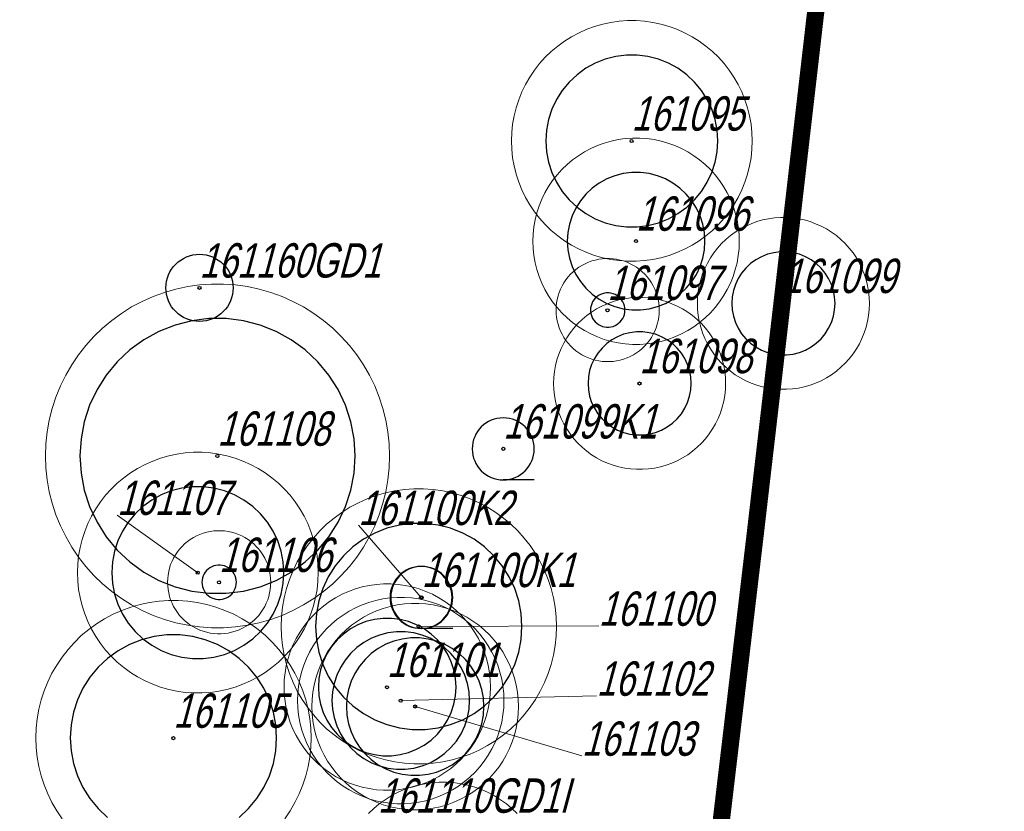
# Model space of a CAD drawing. Header units: metres. Extents: x 7419449 to 7420144, y 5549519 to 5549653.
# Tile 60 of 67: x 7419563 to 7419591, y 5549576 to 5549599. Entities that reach past the tile are written whole.
import ezdxf
from ezdxf.enums import TextEntityAlignment as Align
from ezdxf.lldxf.tags import DXFTag

# ---------------------------------------------------------------- set-up
doc = ezdxf.new("R2010")
doc.units = ezdxf.units.M
doc.layers.add('_4_GRANICA_OPRACOWANIA', color=146, linetype='2', lineweight=53, transparency=0.2)
doc.layers.add('_4_korony', color=7, linetype='Continuous', lineweight=25, true_color=0x7aa300)
for name, color, linetype, lineweight in [('_4_krzewy istniejące', 86, 'Continuous', 30), ('_4_NUMERY_PIKIET', 7, 'Continuous', 15), ('_4_SOD', 30, 'Continuous', 20)]:
    doc.layers.add(name, color=color, linetype=linetype, lineweight=lineweight)
doc.layers.add('_4_PUNKT_INWENTARYZACYJNY', color=7, linetype='Continuous')
doc.styles.add('STANDARD-Working1250', font='arial.ttf', dxfattribs={"height": 2.5})
tags = doc.linetypes.add('2', pattern=[0.9, 0.6, -0.3]).pattern_tags.tags
tags[6:7] = [DXFTag(74, 4), DXFTag(75, 0), DXFTag(340, '0'), DXFTag(46, 1.0), DXFTag(50, 0.0), DXFTag(44, 0.0), DXFTag(45, 0.0)]
tags[4:5] = [DXFTag(74, 4), DXFTag(75, 0), DXFTag(340, '0'), DXFTag(46, 1.0), DXFTag(50, 0.0), DXFTag(44, 0.0), DXFTag(45, 0.0)]

# ---------------------------------------------------------------- blocks, each defined once
blk = doc.blocks.new('A$C38776EB9')
at = {"linetype": 'Continuous', "transparency": 33554623}
blk.add_line((-0.525, -0.525), (0, -0.525), dxfattribs=at)
blk.add_circle((0, 0), 0.525, dxfattribs=at)

msp = doc.modelspace()

# ---------------------------------------------------------------- linework, layer by layer
at = {"layer": '_4_GRANICA_OPRACOWANIA', "lineweight": 30, "ltscale": 3, "const_width": 0.5}
msp.add_lwpolyline([(7419450.062, 5549530.83), (7419458.91, 5549530.45), (7419461.94, 5549530.29), (7419468.08, 5549529.97), (7419483.43, 5549529.18), (7419523.94, 5549526.59), (7419538.19, 5549526.4), (7419548.95, 5549525.8), (7419576.9, 5549524.47), (7419583.97, 5549584.15), (7419584.48, 5549588.54), (7419590.93, 5549644.33), (7419562.5, 5549640.55), (7419487.71, 5549630.61), (7419482.9, 5549629.97), (7419478.25, 5549627.12), (7419462.12, 5549617.26), (7419459.99, 5549593.07), (7419450.09, 5549531.19)], close=True, dxfattribs=at)
at = {"layer": '_4_korony', "linetype": 'Continuous', "flags": 128}
for points in [[(7419582.888, 5549595.623), (7419582.868, 5549595.936), (7419582.809, 5549596.245), (7419582.712, 5549596.543), (7419582.579, 5549596.827), (7419582.411, 5549597.092), (7419582.21, 5549597.334), (7419581.982, 5549597.549), (7419581.728, 5549597.734), (7419581.452, 5549597.885), (7419581.161, 5549598.001), (7419580.856, 5549598.079), (7419580.545, 5549598.118), (7419580.231, 5549598.118), (7419579.92, 5549598.079), (7419579.615, 5549598.001), (7419579.324, 5549597.885), (7419579.048, 5549597.734), (7419578.794, 5549597.549), (7419578.566, 5549597.334), (7419578.365, 5549597.092), (7419578.197, 5549596.827), (7419578.064, 5549596.543), (7419577.967, 5549596.245), (7419577.908, 5549595.936), (7419577.888, 5549595.623), (7419577.908, 5549595.31), (7419577.967, 5549595.001), (7419578.064, 5549594.703), (7419578.197, 5549594.419), (7419578.365, 5549594.154), (7419578.566, 5549593.912), (7419578.794, 5549593.697), (7419579.048, 5549593.512), (7419579.324, 5549593.361), (7419579.615, 5549593.245), (7419579.92, 5549593.167), (7419580.231, 5549593.128), (7419580.545, 5549593.128), (7419580.856, 5549593.167), (7419581.161, 5549593.245), (7419581.452, 5549593.361), (7419581.728, 5549593.512), (7419581.982, 5549593.697), (7419582.21, 5549593.912), (7419582.411, 5549594.154), (7419582.579, 5549594.419), (7419582.712, 5549594.703), (7419582.809, 5549595.001), (7419582.868, 5549595.31)], [(7419582.512, 5549592.707), (7419582.496, 5549592.958), (7419582.449, 5549593.204), (7419582.372, 5549593.443), (7419582.265, 5549593.671), (7419582.13, 5549593.883), (7419581.97, 5549594.076), (7419581.787, 5549594.248), (7419581.584, 5549594.396), (7419581.364, 5549594.517), (7419581.13, 5549594.609), (7419580.887, 5549594.672), (7419580.638, 5549594.703), (7419580.386, 5549594.703), (7419580.137, 5549594.672), (7419579.894, 5549594.609), (7419579.66, 5549594.517), (7419579.44, 5549594.396), (7419579.237, 5549594.248), (7419579.054, 5549594.076), (7419578.894, 5549593.883), (7419578.759, 5549593.671), (7419578.652, 5549593.443), (7419578.575, 5549593.204), (7419578.528, 5549592.958), (7419578.512, 5549592.707), (7419578.528, 5549592.456), (7419578.575, 5549592.21), (7419578.652, 5549591.971), (7419578.759, 5549591.743), (7419578.894, 5549591.531), (7419579.054, 5549591.338), (7419579.237, 5549591.166), (7419579.44, 5549591.018), (7419579.66, 5549590.897), (7419579.894, 5549590.805), (7419580.137, 5549590.742), (7419580.386, 5549590.711), (7419580.638, 5549590.711), (7419580.887, 5549590.742), (7419581.13, 5549590.805), (7419581.364, 5549590.897), (7419581.584, 5549591.018), (7419581.787, 5549591.166), (7419581.97, 5549591.338), (7419582.13, 5549591.531), (7419582.265, 5549591.743), (7419582.372, 5549591.971), (7419582.449, 5549592.21), (7419582.496, 5549592.456)], [(7419586.294, 5549590.899), (7419586.282, 5549591.087), (7419586.247, 5549591.272), (7419586.189, 5549591.451), (7419586.108, 5549591.622), (7419586.008, 5549591.781), (7419585.887, 5549591.926), (7419585.75, 5549592.055), (7419585.598, 5549592.165), (7419585.433, 5549592.256), (7419585.258, 5549592.326), (7419585.075, 5549592.372), (7419584.888, 5549592.396), (7419584.7, 5549592.396), (7419584.513, 5549592.372), (7419584.33, 5549592.326), (7419584.155, 5549592.256), (7419583.99, 5549592.165), (7419583.838, 5549592.055), (7419583.701, 5549591.926), (7419583.58, 5549591.781), (7419583.48, 5549591.622), (7419583.399, 5549591.451), (7419583.341, 5549591.272), (7419583.306, 5549591.087), (7419583.294, 5549590.899), (7419583.306, 5549590.711), (7419583.341, 5549590.526), (7419583.399, 5549590.347), (7419583.48, 5549590.176), (7419583.58, 5549590.017), (7419583.701, 5549589.872), (7419583.838, 5549589.743), (7419583.99, 5549589.633), (7419584.155, 5549589.542), (7419584.33, 5549589.472), (7419584.513, 5549589.426), (7419584.7, 5549589.402), (7419584.888, 5549589.402), (7419585.075, 5549589.426), (7419585.258, 5549589.472), (7419585.433, 5549589.542), (7419585.598, 5549589.633), (7419585.75, 5549589.743), (7419585.887, 5549589.872), (7419586.008, 5549590.017), (7419586.108, 5549590.176), (7419586.189, 5549590.347), (7419586.247, 5549590.526), (7419586.282, 5549590.711)], [(7419580.186, 5549590.705), (7419580.182, 5549590.768), (7419580.17, 5549590.829), (7419580.151, 5549590.889), (7419580.124, 5549590.946), (7419580.091, 5549590.999), (7419580.05, 5549591.047), (7419580.005, 5549591.09), (7419579.954, 5549591.127), (7419579.899, 5549591.157), (7419579.841, 5549591.181), (7419579.78, 5549591.196), (7419579.717, 5549591.204), (7419579.655, 5549591.204), (7419579.592, 5549591.196), (7419579.531, 5549591.181), (7419579.473, 5549591.157), (7419579.418, 5549591.127), (7419579.367, 5549591.09), (7419579.322, 5549591.047), (7419579.281, 5549590.999), (7419579.248, 5549590.946), (7419579.221, 5549590.889), (7419579.202, 5549590.829), (7419579.19, 5549590.768), (7419579.186, 5549590.705), (7419579.19, 5549590.642), (7419579.202, 5549590.581), (7419579.221, 5549590.521), (7419579.248, 5549590.464), (7419579.281, 5549590.411), (7419579.322, 5549590.363), (7419579.367, 5549590.32), (7419579.418, 5549590.283), (7419579.473, 5549590.253), (7419579.531, 5549590.229), (7419579.592, 5549590.214), (7419579.655, 5549590.206), (7419579.717, 5549590.206), (7419579.78, 5549590.214), (7419579.841, 5549590.229), (7419579.899, 5549590.253), (7419579.954, 5549590.283), (7419580.005, 5549590.32), (7419580.05, 5549590.363), (7419580.091, 5549590.411), (7419580.124, 5549590.464), (7419580.151, 5549590.521), (7419580.17, 5549590.581), (7419580.182, 5549590.642)], [(7419572.346, 5549586.465), (7419572.314, 5549586.966), (7419572.22, 5549587.46), (7419572.065, 5549587.937), (7419571.851, 5549588.392), (7419571.582, 5549588.816), (7419571.262, 5549589.203), (7419570.896, 5549589.547), (7419570.489, 5549589.842), (7419570.049, 5549590.084), (7419569.582, 5549590.269), (7419569.096, 5549590.394), (7419568.597, 5549590.457), (7419568.095, 5549590.457), (7419567.596, 5549590.394), (7419567.11, 5549590.269), (7419566.643, 5549590.084), (7419566.203, 5549589.842), (7419565.796, 5549589.547), (7419565.43, 5549589.203), (7419565.11, 5549588.816), (7419564.841, 5549588.392), (7419564.627, 5549587.937), (7419564.472, 5549587.46), (7419564.378, 5549586.966), (7419564.346, 5549586.465), (7419564.378, 5549585.964), (7419564.472, 5549585.47), (7419564.627, 5549584.993), (7419564.841, 5549584.538), (7419565.11, 5549584.114), (7419565.43, 5549583.727), (7419565.796, 5549583.383), (7419566.203, 5549583.088), (7419566.643, 5549582.846), (7419567.11, 5549582.661), (7419567.596, 5549582.536), (7419568.095, 5549582.473), (7419568.597, 5549582.473), (7419569.096, 5549582.536), (7419569.582, 5549582.661), (7419570.049, 5549582.846), (7419570.489, 5549583.088), (7419570.896, 5549583.383), (7419571.262, 5549583.727), (7419571.582, 5549584.114), (7419571.851, 5549584.538), (7419572.065, 5549584.993), (7419572.22, 5549585.47), (7419572.314, 5549585.964)], [(7419582.114, 5549588.573), (7419582.102, 5549588.761), (7419582.067, 5549588.946), (7419582.009, 5549589.125), (7419581.928, 5549589.296), (7419581.828, 5549589.455), (7419581.707, 5549589.6), (7419581.57, 5549589.729), (7419581.418, 5549589.839), (7419581.253, 5549589.93), (7419581.078, 5549590), (7419580.895, 5549590.046), (7419580.708, 5549590.07), (7419580.52, 5549590.07), (7419580.333, 5549590.046), (7419580.15, 5549590), (7419579.975, 5549589.93), (7419579.81, 5549589.839), (7419579.658, 5549589.729), (7419579.521, 5549589.6), (7419579.4, 5549589.455), (7419579.3, 5549589.296), (7419579.219, 5549589.125), (7419579.161, 5549588.946), (7419579.126, 5549588.761), (7419579.114, 5549588.573), (7419579.126, 5549588.385), (7419579.161, 5549588.2), (7419579.219, 5549588.021), (7419579.3, 5549587.85), (7419579.4, 5549587.691), (7419579.521, 5549587.546), (7419579.658, 5549587.417), (7419579.81, 5549587.307), (7419579.975, 5549587.216), (7419580.15, 5549587.146), (7419580.333, 5549587.1), (7419580.52, 5549587.076), (7419580.708, 5549587.076), (7419580.895, 5549587.1), (7419581.078, 5549587.146), (7419581.253, 5549587.216), (7419581.418, 5549587.307), (7419581.57, 5549587.417), (7419581.707, 5549587.546), (7419581.828, 5549587.691), (7419581.928, 5549587.85), (7419582.009, 5549588.021), (7419582.067, 5549588.2), (7419582.102, 5549588.385)], [(7419570.272, 5549583.072), (7419570.252, 5549583.385), (7419570.193, 5549583.694), (7419570.096, 5549583.992), (7419569.963, 5549584.276), (7419569.795, 5549584.541), (7419569.594, 5549584.783), (7419569.366, 5549584.998), (7419569.112, 5549585.183), (7419568.836, 5549585.334), (7419568.545, 5549585.45), (7419568.24, 5549585.528), (7419567.929, 5549585.567), (7419567.615, 5549585.567), (7419567.304, 5549585.528), (7419566.999, 5549585.45), (7419566.708, 5549585.334), (7419566.432, 5549585.183), (7419566.178, 5549584.998), (7419565.95, 5549584.783), (7419565.749, 5549584.541), (7419565.581, 5549584.276), (7419565.448, 5549583.992), (7419565.351, 5549583.694), (7419565.292, 5549583.385), (7419565.272, 5549583.072), (7419565.292, 5549582.759), (7419565.351, 5549582.45), (7419565.448, 5549582.152), (7419565.581, 5549581.868), (7419565.749, 5549581.603), (7419565.95, 5549581.361), (7419566.178, 5549581.146), (7419566.432, 5549580.961), (7419566.708, 5549580.81), (7419566.999, 5549580.694), (7419567.304, 5549580.616), (7419567.615, 5549580.577), (7419567.929, 5549580.577), (7419568.24, 5549580.616), (7419568.545, 5549580.694), (7419568.836, 5549580.81), (7419569.112, 5549580.961), (7419569.366, 5549581.146), (7419569.594, 5549581.361), (7419569.795, 5549581.603), (7419569.963, 5549581.868), (7419570.096, 5549582.152), (7419570.193, 5549582.45), (7419570.252, 5549582.759)], [(7419577.194, 5549581.507), (7419577.17, 5549581.883), (7419577.1, 5549582.253), (7419576.983, 5549582.611), (7419576.823, 5549582.952), (7419576.621, 5549583.27), (7419576.381, 5549583.561), (7419576.106, 5549583.819), (7419575.801, 5549584.04), (7419575.471, 5549584.221), (7419575.121, 5549584.36), (7419574.756, 5549584.454), (7419574.382, 5549584.501), (7419574.006, 5549584.501), (7419573.632, 5549584.454), (7419573.267, 5549584.36), (7419572.917, 5549584.221), (7419572.587, 5549584.04), (7419572.282, 5549583.819), (7419572.007, 5549583.561), (7419571.767, 5549583.27), (7419571.565, 5549582.952), (7419571.405, 5549582.611), (7419571.288, 5549582.253), (7419571.218, 5549581.883), (7419571.194, 5549581.507), (7419571.218, 5549581.131), (7419571.288, 5549580.761), (7419571.405, 5549580.403), (7419571.565, 5549580.062), (7419571.767, 5549579.744), (7419572.007, 5549579.453), (7419572.282, 5549579.195), (7419572.587, 5549578.974), (7419572.917, 5549578.793), (7419573.267, 5549578.654), (7419573.632, 5549578.56), (7419574.006, 5549578.513), (7419574.382, 5549578.513), (7419574.756, 5549578.56), (7419575.121, 5549578.654), (7419575.471, 5549578.793), (7419575.801, 5549578.974), (7419576.106, 5549579.195), (7419576.381, 5549579.453), (7419576.621, 5549579.744), (7419576.823, 5549580.062), (7419576.983, 5549580.403), (7419577.1, 5549580.761), (7419577.17, 5549581.131)], [(7419568.892, 5549582.792), (7419568.888, 5549582.855), (7419568.876, 5549582.916), (7419568.857, 5549582.976), (7419568.83, 5549583.033), (7419568.797, 5549583.086), (7419568.756, 5549583.134), (7419568.711, 5549583.177), (7419568.66, 5549583.214), (7419568.605, 5549583.244), (7419568.547, 5549583.268), (7419568.486, 5549583.283), (7419568.423, 5549583.291), (7419568.361, 5549583.291), (7419568.298, 5549583.283), (7419568.237, 5549583.268), (7419568.179, 5549583.244), (7419568.124, 5549583.214), (7419568.073, 5549583.177), (7419568.028, 5549583.134), (7419567.987, 5549583.086), (7419567.954, 5549583.033), (7419567.927, 5549582.976), (7419567.908, 5549582.916), (7419567.896, 5549582.855), (7419567.892, 5549582.792), (7419567.896, 5549582.729), (7419567.908, 5549582.668), (7419567.927, 5549582.608), (7419567.954, 5549582.551), (7419567.987, 5549582.498), (7419568.028, 5549582.45), (7419568.073, 5549582.407), (7419568.124, 5549582.37), (7419568.179, 5549582.34), (7419568.237, 5549582.316), (7419568.298, 5549582.301), (7419568.361, 5549582.293), (7419568.423, 5549582.293), (7419568.486, 5549582.301), (7419568.547, 5549582.316), (7419568.605, 5549582.34), (7419568.66, 5549582.37), (7419568.711, 5549582.407), (7419568.756, 5549582.45), (7419568.797, 5549582.498), (7419568.83, 5549582.551), (7419568.857, 5549582.608), (7419568.876, 5549582.668), (7419568.888, 5549582.729)], [(7419575.278, 5549579.745), (7419575.262, 5549579.996), (7419575.215, 5549580.242), (7419575.138, 5549580.481), (7419575.031, 5549580.709), (7419574.896, 5549580.921), (7419574.736, 5549581.114), (7419574.553, 5549581.286), (7419574.35, 5549581.434), (7419574.13, 5549581.555), (7419573.896, 5549581.647), (7419573.653, 5549581.71), (7419573.404, 5549581.741), (7419573.152, 5549581.741), (7419572.903, 5549581.71), (7419572.66, 5549581.647), (7419572.426, 5549581.555), (7419572.206, 5549581.434), (7419572.003, 5549581.286), (7419571.82, 5549581.114), (7419571.66, 5549580.921), (7419571.525, 5549580.709), (7419571.418, 5549580.481), (7419571.341, 5549580.242), (7419571.294, 5549579.996), (7419571.278, 5549579.745), (7419571.294, 5549579.494), (7419571.341, 5549579.248), (7419571.418, 5549579.009), (7419571.525, 5549578.781), (7419571.66, 5549578.569), (7419571.82, 5549578.376), (7419572.003, 5549578.204), (7419572.206, 5549578.056), (7419572.426, 5549577.935), (7419572.66, 5549577.843), (7419572.903, 5549577.78), (7419573.152, 5549577.749), (7419573.404, 5549577.749), (7419573.653, 5549577.78), (7419573.896, 5549577.843), (7419574.13, 5549577.935), (7419574.35, 5549578.056), (7419574.553, 5549578.204), (7419574.736, 5549578.376), (7419574.896, 5549578.569), (7419575.031, 5549578.781), (7419575.138, 5549579.009), (7419575.215, 5549579.248), (7419575.262, 5549579.494)], [(7419575.671, 5549579.352), (7419575.655, 5549579.603), (7419575.608, 5549579.849), (7419575.531, 5549580.088), (7419575.424, 5549580.316), (7419575.289, 5549580.528), (7419575.129, 5549580.721), (7419574.946, 5549580.893), (7419574.743, 5549581.041), (7419574.523, 5549581.162), (7419574.289, 5549581.254), (7419574.046, 5549581.317), (7419573.797, 5549581.348), (7419573.545, 5549581.348), (7419573.296, 5549581.317), (7419573.053, 5549581.254), (7419572.819, 5549581.162), (7419572.599, 5549581.041), (7419572.396, 5549580.893), (7419572.213, 5549580.721), (7419572.053, 5549580.528), (7419571.918, 5549580.316), (7419571.811, 5549580.088), (7419571.734, 5549579.849), (7419571.687, 5549579.603), (7419571.671, 5549579.352), (7419571.687, 5549579.101), (7419571.734, 5549578.855), (7419571.811, 5549578.616), (7419571.918, 5549578.388), (7419572.053, 5549578.176), (7419572.213, 5549577.983), (7419572.396, 5549577.811), (7419572.599, 5549577.663), (7419572.819, 5549577.542), (7419573.053, 5549577.45), (7419573.296, 5549577.387), (7419573.545, 5549577.356), (7419573.797, 5549577.356), (7419574.046, 5549577.387), (7419574.289, 5549577.45), (7419574.523, 5549577.542), (7419574.743, 5549577.663), (7419574.946, 5549577.811), (7419575.129, 5549577.983), (7419575.289, 5549578.176), (7419575.424, 5549578.388), (7419575.531, 5549578.616), (7419575.608, 5549578.855), (7419575.655, 5549579.101)], [(7419576.09, 5549579.177), (7419576.074, 5549579.428), (7419576.027, 5549579.674), (7419575.95, 5549579.913), (7419575.843, 5549580.141), (7419575.708, 5549580.353), (7419575.548, 5549580.546), (7419575.365, 5549580.718), (7419575.162, 5549580.866), (7419574.942, 5549580.987), (7419574.708, 5549581.079), (7419574.465, 5549581.142), (7419574.216, 5549581.173), (7419573.964, 5549581.173), (7419573.715, 5549581.142), (7419573.472, 5549581.079), (7419573.238, 5549580.987), (7419573.018, 5549580.866), (7419572.815, 5549580.718), (7419572.632, 5549580.546), (7419572.472, 5549580.353), (7419572.337, 5549580.141), (7419572.23, 5549579.913), (7419572.153, 5549579.674), (7419572.106, 5549579.428), (7419572.09, 5549579.177), (7419572.106, 5549578.926), (7419572.153, 5549578.68), (7419572.23, 5549578.441), (7419572.337, 5549578.213), (7419572.472, 5549578.001), (7419572.632, 5549577.808), (7419572.815, 5549577.636), (7419573.018, 5549577.488), (7419573.238, 5549577.367), (7419573.472, 5549577.275), (7419573.715, 5549577.212), (7419573.964, 5549577.181), (7419574.216, 5549577.181), (7419574.465, 5549577.212), (7419574.708, 5549577.275), (7419574.942, 5549577.367), (7419575.162, 5549577.488), (7419575.365, 5549577.636), (7419575.548, 5549577.808), (7419575.708, 5549578.001), (7419575.843, 5549578.213), (7419575.95, 5549578.441), (7419576.027, 5549578.68), (7419576.074, 5549578.926)]]:
    msp.add_lwpolyline(points, close=True, dxfattribs=at)
msp.add_lwpolyline([(7419568.974, 5549575.954), (7419569.249, 5549576.212), (7419569.489, 5549576.503), (7419569.691, 5549576.821), (7419569.851, 5549577.162), (7419569.968, 5549577.52), (7419570.038, 5549577.89), (7419570.062, 5549578.266), (7419570.038, 5549578.642), (7419569.968, 5549579.012), (7419569.851, 5549579.37), (7419569.691, 5549579.711), (7419569.489, 5549580.029), (7419569.249, 5549580.32), (7419568.974, 5549580.578), (7419568.669, 5549580.799), (7419568.339, 5549580.98), (7419567.989, 5549581.119), (7419567.624, 5549581.213), (7419567.25, 5549581.26), (7419566.874, 5549581.26), (7419566.5, 5549581.213), (7419566.135, 5549581.119), (7419565.785, 5549580.98), (7419565.455, 5549580.799), (7419565.15, 5549580.578), (7419564.875, 5549580.32), (7419564.635, 5549580.029), (7419564.433, 5549579.711), (7419564.273, 5549579.37), (7419564.156, 5549579.012), (7419564.086, 5549578.642), (7419564.062, 5549578.266), (7419564.086, 5549577.89), (7419564.156, 5549577.52), (7419564.273, 5549577.162), (7419564.433, 5549576.821), (7419564.635, 5549576.503), (7419564.875, 5549576.212), (7419565.15, 5549575.954)], dxfattribs=at)
at = {"layer": '_4_krzewy istniejące'}
msp.add_circle((7419567.82, 5549591.35), 0.977, dxfattribs=at)
at = {"layer": '_4_NUMERY_PIKIET'}
for points in [[(7419567.77, 5549583.07), (7419565.427, 5549584.745)], [(7419574.26, 5549582.35), (7419572.44, 5549584.45)], [(7419574.19, 5549581.51), (7419579.426, 5549581.521)], [(7419573.67, 5549579.35), (7419579.364, 5549579.488)], [(7419574.09, 5549579.18), (7419578.936, 5549577.743)]]:
    msp.add_lwpolyline(points, dxfattribs=at)
at = {"layer": '_4_PUNKT_INWENTARYZACYJNY'}
for centre in [(7419580.38, 5549595.62), (7419580.51, 5549592.71), (7419567.82, 5549591.35), (7419579.68, 5549590.7), (7419584.79, 5549590.9), (7419580.61, 5549588.57), (7419576.65, 5549586.67), (7419568.34, 5549586.46), (7419567.77, 5549583.07), (7419568.39, 5549582.79), (7419574.26, 5549582.35), (7419574.28, 5549582.35), (7419574.19, 5549581.51), (7419573.27, 5549579.74), (7419573.67, 5549579.35), (7419574.09, 5549579.18), (7419567.06, 5549578.26)]:
    msp.add_circle(centre, 0.045, dxfattribs=at)
at = {"layer": '_4_SOD', "flags": 128}
for points in [[(7419583.888, 5549595.623), (7419583.879, 5549595.867), (7419583.854, 5549596.11), (7419583.812, 5549596.351), (7419583.752, 5549596.588), (7419583.677, 5549596.82), (7419583.585, 5549597.047), (7419583.478, 5549597.266), (7419583.356, 5549597.478), (7419583.22, 5549597.68), (7419583.069, 5549597.873), (7419582.906, 5549598.054), (7419582.73, 5549598.224), (7419582.543, 5549598.381), (7419582.345, 5549598.525), (7419582.138, 5549598.654), (7419581.922, 5549598.769), (7419581.699, 5549598.868), (7419581.47, 5549598.952), (7419581.235, 5549599.019), (7419580.996, 5549599.07), (7419580.754, 5549599.104), (7419580.51, 5549599.121), (7419580.266, 5549599.121), (7419580.022, 5549599.104), (7419579.78, 5549599.07), (7419579.541, 5549599.019), (7419579.306, 5549598.952), (7419579.077, 5549598.868), (7419578.854, 5549598.769), (7419578.638, 5549598.654), (7419578.431, 5549598.525), (7419578.233, 5549598.381), (7419578.046, 5549598.224), (7419577.87, 5549598.054), (7419577.707, 5549597.873), (7419577.556, 5549597.68), (7419577.42, 5549597.478), (7419577.298, 5549597.266), (7419577.191, 5549597.047), (7419577.099, 5549596.82), (7419577.024, 5549596.588), (7419576.964, 5549596.351), (7419576.922, 5549596.11), (7419576.897, 5549595.867), (7419576.888, 5549595.623), (7419576.897, 5549595.379), (7419576.922, 5549595.136), (7419576.964, 5549594.895), (7419577.024, 5549594.658), (7419577.099, 5549594.426), (7419577.191, 5549594.199), (7419577.298, 5549593.98), (7419577.42, 5549593.768), (7419577.556, 5549593.566), (7419577.707, 5549593.373), (7419577.87, 5549593.192), (7419578.046, 5549593.022), (7419578.233, 5549592.865), (7419578.431, 5549592.721), (7419578.638, 5549592.592), (7419578.854, 5549592.477), (7419579.077, 5549592.378), (7419579.306, 5549592.294), (7419579.541, 5549592.227), (7419579.78, 5549592.176), (7419580.022, 5549592.142), (7419580.266, 5549592.125), (7419580.51, 5549592.125), (7419580.754, 5549592.142), (7419580.996, 5549592.176), (7419581.235, 5549592.227), (7419581.47, 5549592.294), (7419581.699, 5549592.378), (7419581.922, 5549592.477), (7419582.138, 5549592.592), (7419582.345, 5549592.721), (7419582.543, 5549592.865), (7419582.73, 5549593.022), (7419582.906, 5549593.192), (7419583.069, 5549593.373), (7419583.22, 5549593.566), (7419583.356, 5549593.768), (7419583.478, 5549593.98), (7419583.585, 5549594.199), (7419583.677, 5549594.426), (7419583.752, 5549594.658), (7419583.812, 5549594.895), (7419583.854, 5549595.136), (7419583.879, 5549595.379)], [(7419583.512, 5549592.707), (7419583.505, 5549592.916), (7419583.483, 5549593.125), (7419583.446, 5549593.331), (7419583.396, 5549593.534), (7419583.331, 5549593.733), (7419583.253, 5549593.927), (7419583.161, 5549594.115), (7419583.056, 5549594.297), (7419582.939, 5549594.47), (7419582.81, 5549594.635), (7419582.67, 5549594.791), (7419582.519, 5549594.936), (7419582.359, 5549595.071), (7419582.19, 5549595.194), (7419582.012, 5549595.305), (7419581.827, 5549595.403), (7419581.636, 5549595.489), (7419581.439, 5549595.56), (7419581.238, 5549595.618), (7419581.033, 5549595.661), (7419580.826, 5549595.691), (7419580.617, 5549595.705), (7419580.407, 5549595.705), (7419580.198, 5549595.691), (7419579.991, 5549595.661), (7419579.786, 5549595.618), (7419579.585, 5549595.56), (7419579.388, 5549595.489), (7419579.197, 5549595.403), (7419579.012, 5549595.305), (7419578.834, 5549595.194), (7419578.665, 5549595.071), (7419578.505, 5549594.936), (7419578.354, 5549594.791), (7419578.214, 5549594.635), (7419578.085, 5549594.47), (7419577.968, 5549594.297), (7419577.863, 5549594.115), (7419577.771, 5549593.927), (7419577.693, 5549593.733), (7419577.628, 5549593.534), (7419577.578, 5549593.331), (7419577.541, 5549593.125), (7419577.519, 5549592.916), (7419577.512, 5549592.707), (7419577.519, 5549592.498), (7419577.541, 5549592.289), (7419577.578, 5549592.083), (7419577.628, 5549591.88), (7419577.693, 5549591.681), (7419577.771, 5549591.487), (7419577.863, 5549591.299), (7419577.968, 5549591.117), (7419578.085, 5549590.944), (7419578.214, 5549590.779), (7419578.354, 5549590.623), (7419578.505, 5549590.478), (7419578.665, 5549590.343), (7419578.834, 5549590.22), (7419579.012, 5549590.109), (7419579.197, 5549590.011), (7419579.388, 5549589.925), (7419579.585, 5549589.854), (7419579.786, 5549589.796), (7419579.991, 5549589.753), (7419580.198, 5549589.723), (7419580.407, 5549589.709), (7419580.617, 5549589.709), (7419580.826, 5549589.723), (7419581.033, 5549589.753), (7419581.238, 5549589.796), (7419581.439, 5549589.854), (7419581.636, 5549589.925), (7419581.827, 5549590.011), (7419582.012, 5549590.109), (7419582.19, 5549590.22), (7419582.359, 5549590.343), (7419582.519, 5549590.478), (7419582.67, 5549590.623), (7419582.81, 5549590.779), (7419582.939, 5549590.944), (7419583.056, 5549591.117), (7419583.161, 5549591.299), (7419583.253, 5549591.487), (7419583.331, 5549591.681), (7419583.396, 5549591.88), (7419583.446, 5549592.083), (7419583.483, 5549592.289), (7419583.505, 5549592.498)], [(7419587.294, 5549590.899), (7419587.288, 5549591.073), (7419587.27, 5549591.247), (7419587.239, 5549591.419), (7419587.197, 5549591.588), (7419587.143, 5549591.754), (7419587.078, 5549591.916), (7419587.001, 5549592.073), (7419586.914, 5549592.224), (7419586.817, 5549592.368), (7419586.709, 5549592.506), (7419586.592, 5549592.636), (7419586.467, 5549592.757), (7419586.333, 5549592.869), (7419586.192, 5549592.972), (7419586.044, 5549593.064), (7419585.89, 5549593.146), (7419585.731, 5549593.217), (7419585.567, 5549593.277), (7419585.399, 5549593.325), (7419585.228, 5549593.361), (7419585.055, 5549593.385), (7419584.881, 5549593.397), (7419584.707, 5549593.397), (7419584.533, 5549593.385), (7419584.36, 5549593.361), (7419584.189, 5549593.325), (7419584.021, 5549593.277), (7419583.857, 5549593.217), (7419583.698, 5549593.146), (7419583.544, 5549593.064), (7419583.396, 5549592.972), (7419583.255, 5549592.869), (7419583.121, 5549592.757), (7419582.996, 5549592.636), (7419582.879, 5549592.506), (7419582.771, 5549592.368), (7419582.674, 5549592.224), (7419582.587, 5549592.073), (7419582.51, 5549591.916), (7419582.445, 5549591.754), (7419582.391, 5549591.588), (7419582.349, 5549591.419), (7419582.318, 5549591.247), (7419582.3, 5549591.073), (7419582.294, 5549590.899), (7419582.3, 5549590.725), (7419582.318, 5549590.551), (7419582.349, 5549590.379), (7419582.391, 5549590.21), (7419582.445, 5549590.044), (7419582.51, 5549589.882), (7419582.587, 5549589.725), (7419582.674, 5549589.574), (7419582.771, 5549589.43), (7419582.879, 5549589.292), (7419582.996, 5549589.162), (7419583.121, 5549589.041), (7419583.255, 5549588.929), (7419583.396, 5549588.826), (7419583.544, 5549588.734), (7419583.698, 5549588.652), (7419583.857, 5549588.581), (7419584.021, 5549588.521), (7419584.189, 5549588.473), (7419584.36, 5549588.437), (7419584.533, 5549588.413), (7419584.707, 5549588.401), (7419584.881, 5549588.401), (7419585.055, 5549588.413), (7419585.228, 5549588.437), (7419585.399, 5549588.473), (7419585.567, 5549588.521), (7419585.731, 5549588.581), (7419585.89, 5549588.652), (7419586.044, 5549588.734), (7419586.192, 5549588.826), (7419586.333, 5549588.929), (7419586.467, 5549589.041), (7419586.592, 5549589.162), (7419586.709, 5549589.292), (7419586.817, 5549589.43), (7419586.914, 5549589.574), (7419587.001, 5549589.725), (7419587.078, 5549589.882), (7419587.143, 5549590.044), (7419587.197, 5549590.21), (7419587.239, 5549590.379), (7419587.27, 5549590.551), (7419587.288, 5549590.725)], [(7419581.186, 5549590.705), (7419581.182, 5549590.81), (7419581.171, 5549590.914), (7419581.153, 5549591.017), (7419581.128, 5549591.118), (7419581.096, 5549591.218), (7419581.056, 5549591.315), (7419581.01, 5549591.409), (7419580.958, 5549591.5), (7419580.9, 5549591.587), (7419580.835, 5549591.669), (7419580.765, 5549591.747), (7419580.69, 5549591.82), (7419580.609, 5549591.887), (7419580.525, 5549591.949), (7419580.436, 5549592.004), (7419580.344, 5549592.053), (7419580.248, 5549592.096), (7419580.15, 5549592.132), (7419580.049, 5549592.16), (7419579.946, 5549592.182), (7419579.843, 5549592.197), (7419579.738, 5549592.204), (7419579.634, 5549592.204), (7419579.529, 5549592.197), (7419579.426, 5549592.182), (7419579.323, 5549592.16), (7419579.222, 5549592.132), (7419579.124, 5549592.096), (7419579.028, 5549592.053), (7419578.936, 5549592.004), (7419578.847, 5549591.949), (7419578.763, 5549591.887), (7419578.682, 5549591.82), (7419578.607, 5549591.747), (7419578.537, 5549591.669), (7419578.472, 5549591.587), (7419578.414, 5549591.5), (7419578.362, 5549591.409), (7419578.316, 5549591.315), (7419578.276, 5549591.218), (7419578.244, 5549591.118), (7419578.219, 5549591.017), (7419578.201, 5549590.914), (7419578.19, 5549590.81), (7419578.186, 5549590.705), (7419578.19, 5549590.6), (7419578.201, 5549590.496), (7419578.219, 5549590.393), (7419578.244, 5549590.292), (7419578.276, 5549590.192), (7419578.316, 5549590.095), (7419578.362, 5549590.001), (7419578.414, 5549589.91), (7419578.472, 5549589.823), (7419578.537, 5549589.741), (7419578.607, 5549589.663), (7419578.682, 5549589.59), (7419578.763, 5549589.523), (7419578.847, 5549589.461), (7419578.936, 5549589.406), (7419579.028, 5549589.357), (7419579.124, 5549589.314), (7419579.222, 5549589.278), (7419579.323, 5549589.25), (7419579.426, 5549589.228), (7419579.529, 5549589.213), (7419579.634, 5549589.206), (7419579.738, 5549589.206), (7419579.843, 5549589.213), (7419579.946, 5549589.228), (7419580.049, 5549589.25), (7419580.15, 5549589.278), (7419580.248, 5549589.314), (7419580.344, 5549589.357), (7419580.436, 5549589.406), (7419580.525, 5549589.461), (7419580.609, 5549589.523), (7419580.69, 5549589.59), (7419580.765, 5549589.663), (7419580.835, 5549589.741), (7419580.9, 5549589.823), (7419580.958, 5549589.91), (7419581.01, 5549590.001), (7419581.056, 5549590.095), (7419581.096, 5549590.192), (7419581.128, 5549590.292), (7419581.153, 5549590.393), (7419581.171, 5549590.496), (7419581.182, 5549590.6)], [(7419573.346, 5549586.465), (7419573.334, 5549586.814), (7419573.297, 5549587.161), (7419573.237, 5549587.505), (7419573.152, 5549587.843), (7419573.044, 5549588.175), (7419572.914, 5549588.499), (7419572.761, 5549588.812), (7419572.586, 5549589.115), (7419572.391, 5549589.404), (7419572.176, 5549589.679), (7419571.943, 5549589.938), (7419571.692, 5549590.181), (7419571.424, 5549590.405), (7419571.142, 5549590.61), (7419570.846, 5549590.795), (7419570.538, 5549590.959), (7419570.219, 5549591.101), (7419569.891, 5549591.22), (7419569.556, 5549591.316), (7419569.214, 5549591.389), (7419568.869, 5549591.438), (7419568.52, 5549591.462), (7419568.172, 5549591.462), (7419567.823, 5549591.438), (7419567.478, 5549591.389), (7419567.136, 5549591.316), (7419566.801, 5549591.22), (7419566.473, 5549591.101), (7419566.154, 5549590.959), (7419565.846, 5549590.795), (7419565.55, 5549590.61), (7419565.268, 5549590.405), (7419565, 5549590.181), (7419564.749, 5549589.938), (7419564.516, 5549589.679), (7419564.301, 5549589.404), (7419564.106, 5549589.115), (7419563.931, 5549588.812), (7419563.778, 5549588.499), (7419563.648, 5549588.175), (7419563.54, 5549587.843), (7419563.455, 5549587.505), (7419563.395, 5549587.161), (7419563.358, 5549586.814), (7419563.346, 5549586.465), (7419563.358, 5549586.116), (7419563.395, 5549585.769), (7419563.455, 5549585.425), (7419563.54, 5549585.087), (7419563.648, 5549584.755), (7419563.778, 5549584.431), (7419563.931, 5549584.118), (7419564.106, 5549583.815), (7419564.301, 5549583.526), (7419564.516, 5549583.251), (7419564.749, 5549582.992), (7419565, 5549582.749), (7419565.268, 5549582.525), (7419565.55, 5549582.32), (7419565.846, 5549582.135), (7419566.154, 5549581.971), (7419566.473, 5549581.829), (7419566.801, 5549581.71), (7419567.136, 5549581.614), (7419567.478, 5549581.541), (7419567.823, 5549581.492), (7419568.172, 5549581.468), (7419568.52, 5549581.468), (7419568.869, 5549581.492), (7419569.214, 5549581.541), (7419569.556, 5549581.614), (7419569.891, 5549581.71), (7419570.219, 5549581.829), (7419570.538, 5549581.971), (7419570.846, 5549582.135), (7419571.142, 5549582.32), (7419571.424, 5549582.525), (7419571.692, 5549582.749), (7419571.943, 5549582.992), (7419572.176, 5549583.251), (7419572.391, 5549583.526), (7419572.586, 5549583.815), (7419572.761, 5549584.118), (7419572.914, 5549584.431), (7419573.044, 5549584.755), (7419573.152, 5549585.087), (7419573.237, 5549585.425), (7419573.297, 5549585.769), (7419573.334, 5549586.116)], [(7419583.114, 5549588.573), (7419583.108, 5549588.747), (7419583.09, 5549588.921), (7419583.059, 5549589.093), (7419583.017, 5549589.262), (7419582.963, 5549589.428), (7419582.898, 5549589.59), (7419582.821, 5549589.747), (7419582.734, 5549589.898), (7419582.637, 5549590.042), (7419582.529, 5549590.18), (7419582.412, 5549590.31), (7419582.287, 5549590.431), (7419582.153, 5549590.543), (7419582.012, 5549590.646), (7419581.864, 5549590.738), (7419581.71, 5549590.82), (7419581.551, 5549590.891), (7419581.387, 5549590.951), (7419581.219, 5549590.999), (7419581.048, 5549591.035), (7419580.875, 5549591.059), (7419580.701, 5549591.071), (7419580.527, 5549591.071), (7419580.353, 5549591.059), (7419580.18, 5549591.035), (7419580.009, 5549590.999), (7419579.841, 5549590.951), (7419579.677, 5549590.891), (7419579.518, 5549590.82), (7419579.364, 5549590.738), (7419579.216, 5549590.646), (7419579.075, 5549590.543), (7419578.941, 5549590.431), (7419578.816, 5549590.31), (7419578.699, 5549590.18), (7419578.591, 5549590.042), (7419578.494, 5549589.898), (7419578.407, 5549589.747), (7419578.33, 5549589.59), (7419578.265, 5549589.428), (7419578.211, 5549589.262), (7419578.169, 5549589.093), (7419578.138, 5549588.921), (7419578.12, 5549588.747), (7419578.114, 5549588.573), (7419578.12, 5549588.399), (7419578.138, 5549588.225), (7419578.169, 5549588.053), (7419578.211, 5549587.884), (7419578.265, 5549587.718), (7419578.33, 5549587.556), (7419578.407, 5549587.399), (7419578.494, 5549587.248), (7419578.591, 5549587.104), (7419578.699, 5549586.966), (7419578.816, 5549586.836), (7419578.941, 5549586.715), (7419579.075, 5549586.603), (7419579.216, 5549586.5), (7419579.364, 5549586.408), (7419579.518, 5549586.326), (7419579.677, 5549586.255), (7419579.841, 5549586.195), (7419580.009, 5549586.147), (7419580.18, 5549586.111), (7419580.353, 5549586.087), (7419580.527, 5549586.075), (7419580.701, 5549586.075), (7419580.875, 5549586.087), (7419581.048, 5549586.111), (7419581.219, 5549586.147), (7419581.387, 5549586.195), (7419581.551, 5549586.255), (7419581.71, 5549586.326), (7419581.864, 5549586.408), (7419582.012, 5549586.5), (7419582.153, 5549586.603), (7419582.287, 5549586.715), (7419582.412, 5549586.836), (7419582.529, 5549586.966), (7419582.637, 5549587.104), (7419582.734, 5549587.248), (7419582.821, 5549587.399), (7419582.898, 5549587.556), (7419582.963, 5549587.718), (7419583.017, 5549587.884), (7419583.059, 5549588.053), (7419583.09, 5549588.225), (7419583.108, 5549588.399)], [(7419571.272, 5549583.072), (7419571.263, 5549583.316), (7419571.238, 5549583.559), (7419571.196, 5549583.8), (7419571.136, 5549584.037), (7419571.061, 5549584.269), (7419570.969, 5549584.496), (7419570.862, 5549584.715), (7419570.74, 5549584.927), (7419570.604, 5549585.129), (7419570.453, 5549585.322), (7419570.29, 5549585.503), (7419570.114, 5549585.673), (7419569.927, 5549585.83), (7419569.729, 5549585.974), (7419569.522, 5549586.103), (7419569.306, 5549586.218), (7419569.083, 5549586.317), (7419568.854, 5549586.401), (7419568.619, 5549586.468), (7419568.38, 5549586.519), (7419568.138, 5549586.553), (7419567.894, 5549586.57), (7419567.65, 5549586.57), (7419567.406, 5549586.553), (7419567.164, 5549586.519), (7419566.925, 5549586.468), (7419566.69, 5549586.401), (7419566.461, 5549586.317), (7419566.238, 5549586.218), (7419566.022, 5549586.103), (7419565.815, 5549585.974), (7419565.617, 5549585.83), (7419565.43, 5549585.673), (7419565.254, 5549585.503), (7419565.091, 5549585.322), (7419564.94, 5549585.129), (7419564.804, 5549584.927), (7419564.682, 5549584.715), (7419564.575, 5549584.496), (7419564.483, 5549584.269), (7419564.408, 5549584.037), (7419564.348, 5549583.8), (7419564.306, 5549583.559), (7419564.281, 5549583.316), (7419564.272, 5549583.072), (7419564.281, 5549582.828), (7419564.306, 5549582.585), (7419564.348, 5549582.344), (7419564.408, 5549582.107), (7419564.483, 5549581.875), (7419564.575, 5549581.648), (7419564.682, 5549581.429), (7419564.804, 5549581.217), (7419564.94, 5549581.015), (7419565.091, 5549580.822), (7419565.254, 5549580.641), (7419565.43, 5549580.471), (7419565.617, 5549580.314), (7419565.815, 5549580.17), (7419566.022, 5549580.041), (7419566.238, 5549579.926), (7419566.461, 5549579.827), (7419566.69, 5549579.743), (7419566.925, 5549579.676), (7419567.164, 5549579.625), (7419567.406, 5549579.591), (7419567.65, 5549579.574), (7419567.894, 5549579.574), (7419568.138, 5549579.591), (7419568.38, 5549579.625), (7419568.619, 5549579.676), (7419568.854, 5549579.743), (7419569.083, 5549579.827), (7419569.306, 5549579.926), (7419569.522, 5549580.041), (7419569.729, 5549580.17), (7419569.927, 5549580.314), (7419570.114, 5549580.471), (7419570.29, 5549580.641), (7419570.453, 5549580.822), (7419570.604, 5549581.015), (7419570.74, 5549581.217), (7419570.862, 5549581.429), (7419570.969, 5549581.648), (7419571.061, 5549581.875), (7419571.136, 5549582.107), (7419571.196, 5549582.344), (7419571.238, 5549582.585), (7419571.263, 5549582.828)], [(7419578.194, 5549581.507), (7419578.184, 5549581.786), (7419578.155, 5549582.064), (7419578.107, 5549582.339), (7419578.039, 5549582.61), (7419577.953, 5549582.875), (7419577.848, 5549583.134), (7419577.726, 5549583.385), (7419577.586, 5549583.627), (7419577.43, 5549583.858), (7419577.258, 5549584.078), (7419577.071, 5549584.286), (7419576.871, 5549584.48), (7419576.657, 5549584.659), (7419576.431, 5549584.823), (7419576.194, 5549584.971), (7419575.947, 5549585.102), (7419575.692, 5549585.216), (7419575.43, 5549585.311), (7419575.162, 5549585.388), (7419574.889, 5549585.446), (7419574.612, 5549585.485), (7419574.334, 5549585.505), (7419574.054, 5549585.505), (7419573.776, 5549585.485), (7419573.499, 5549585.446), (7419573.226, 5549585.388), (7419572.958, 5549585.311), (7419572.696, 5549585.216), (7419572.441, 5549585.102), (7419572.194, 5549584.971), (7419571.957, 5549584.823), (7419571.731, 5549584.659), (7419571.517, 5549584.48), (7419571.317, 5549584.286), (7419571.13, 5549584.078), (7419570.958, 5549583.858), (7419570.802, 5549583.627), (7419570.662, 5549583.385), (7419570.54, 5549583.134), (7419570.435, 5549582.875), (7419570.349, 5549582.61), (7419570.281, 5549582.339), (7419570.233, 5549582.064), (7419570.204, 5549581.786), (7419570.194, 5549581.507), (7419570.204, 5549581.228), (7419570.233, 5549580.95), (7419570.281, 5549580.675), (7419570.349, 5549580.404), (7419570.435, 5549580.139), (7419570.54, 5549579.88), (7419570.662, 5549579.629), (7419570.802, 5549579.387), (7419570.958, 5549579.156), (7419571.13, 5549578.936), (7419571.317, 5549578.728), (7419571.517, 5549578.534), (7419571.731, 5549578.355), (7419571.957, 5549578.191), (7419572.194, 5549578.043), (7419572.441, 5549577.912), (7419572.696, 5549577.798), (7419572.958, 5549577.703), (7419573.226, 5549577.626), (7419573.499, 5549577.568), (7419573.776, 5549577.529), (7419574.054, 5549577.509), (7419574.334, 5549577.509), (7419574.612, 5549577.529), (7419574.889, 5549577.568), (7419575.162, 5549577.626), (7419575.43, 5549577.703), (7419575.692, 5549577.798), (7419575.947, 5549577.912), (7419576.194, 5549578.043), (7419576.431, 5549578.191), (7419576.657, 5549578.355), (7419576.871, 5549578.534), (7419577.071, 5549578.728), (7419577.258, 5549578.936), (7419577.43, 5549579.156), (7419577.586, 5549579.387), (7419577.726, 5549579.629), (7419577.848, 5549579.88), (7419577.953, 5549580.139), (7419578.039, 5549580.404), (7419578.107, 5549580.675), (7419578.155, 5549580.95), (7419578.184, 5549581.228)], [(7419569.892, 5549582.792), (7419569.888, 5549582.897), (7419569.877, 5549583.001), (7419569.859, 5549583.104), (7419569.834, 5549583.205), (7419569.802, 5549583.305), (7419569.762, 5549583.402), (7419569.716, 5549583.496), (7419569.664, 5549583.587), (7419569.606, 5549583.674), (7419569.541, 5549583.756), (7419569.471, 5549583.834), (7419569.396, 5549583.907), (7419569.315, 5549583.974), (7419569.231, 5549584.036), (7419569.142, 5549584.091), (7419569.05, 5549584.14), (7419568.954, 5549584.183), (7419568.856, 5549584.219), (7419568.755, 5549584.247), (7419568.652, 5549584.269), (7419568.549, 5549584.284), (7419568.444, 5549584.291), (7419568.34, 5549584.291), (7419568.235, 5549584.284), (7419568.132, 5549584.269), (7419568.029, 5549584.247), (7419567.928, 5549584.219), (7419567.83, 5549584.183), (7419567.734, 5549584.14), (7419567.642, 5549584.091), (7419567.553, 5549584.036), (7419567.469, 5549583.974), (7419567.388, 5549583.907), (7419567.313, 5549583.834), (7419567.243, 5549583.756), (7419567.178, 5549583.674), (7419567.12, 5549583.587), (7419567.068, 5549583.496), (7419567.022, 5549583.402), (7419566.982, 5549583.305), (7419566.95, 5549583.205), (7419566.925, 5549583.104), (7419566.907, 5549583.001), (7419566.896, 5549582.897), (7419566.892, 5549582.792), (7419566.896, 5549582.687), (7419566.907, 5549582.583), (7419566.925, 5549582.48), (7419566.95, 5549582.379), (7419566.982, 5549582.279), (7419567.022, 5549582.182), (7419567.068, 5549582.088), (7419567.12, 5549581.997), (7419567.178, 5549581.91), (7419567.243, 5549581.828), (7419567.313, 5549581.75), (7419567.388, 5549581.677), (7419567.469, 5549581.61), (7419567.553, 5549581.548), (7419567.642, 5549581.493), (7419567.734, 5549581.444), (7419567.83, 5549581.401), (7419567.928, 5549581.365), (7419568.029, 5549581.337), (7419568.132, 5549581.315), (7419568.235, 5549581.3), (7419568.34, 5549581.293), (7419568.444, 5549581.293), (7419568.549, 5549581.3), (7419568.652, 5549581.315), (7419568.755, 5549581.337), (7419568.856, 5549581.365), (7419568.954, 5549581.401), (7419569.05, 5549581.444), (7419569.142, 5549581.493), (7419569.231, 5549581.548), (7419569.315, 5549581.61), (7419569.396, 5549581.677), (7419569.471, 5549581.75), (7419569.541, 5549581.828), (7419569.606, 5549581.91), (7419569.664, 5549581.997), (7419569.716, 5549582.088), (7419569.762, 5549582.182), (7419569.802, 5549582.279), (7419569.834, 5549582.379), (7419569.859, 5549582.48), (7419569.877, 5549582.583), (7419569.888, 5549582.687)], [(7419576.278, 5549579.745), (7419576.271, 5549579.954), (7419576.249, 5549580.163), (7419576.212, 5549580.369), (7419576.162, 5549580.572), (7419576.097, 5549580.771), (7419576.019, 5549580.965), (7419575.927, 5549581.153), (7419575.822, 5549581.335), (7419575.705, 5549581.508), (7419575.576, 5549581.673), (7419575.436, 5549581.829), (7419575.285, 5549581.974), (7419575.125, 5549582.109), (7419574.956, 5549582.232), (7419574.778, 5549582.343), (7419574.593, 5549582.441), (7419574.402, 5549582.527), (7419574.205, 5549582.598), (7419574.004, 5549582.656), (7419573.799, 5549582.699), (7419573.592, 5549582.729), (7419573.383, 5549582.743), (7419573.173, 5549582.743), (7419572.964, 5549582.729), (7419572.757, 5549582.699), (7419572.552, 5549582.656), (7419572.351, 5549582.598), (7419572.154, 5549582.527), (7419571.963, 5549582.441), (7419571.778, 5549582.343), (7419571.6, 5549582.232), (7419571.431, 5549582.109), (7419571.271, 5549581.974), (7419571.12, 5549581.829), (7419570.98, 5549581.673), (7419570.851, 5549581.508), (7419570.734, 5549581.335), (7419570.629, 5549581.153), (7419570.537, 5549580.965), (7419570.459, 5549580.771), (7419570.394, 5549580.572), (7419570.344, 5549580.369), (7419570.307, 5549580.163), (7419570.285, 5549579.954), (7419570.278, 5549579.745), (7419570.285, 5549579.536), (7419570.307, 5549579.327), (7419570.344, 5549579.121), (7419570.394, 5549578.918), (7419570.459, 5549578.719), (7419570.537, 5549578.525), (7419570.629, 5549578.337), (7419570.734, 5549578.155), (7419570.851, 5549577.982), (7419570.98, 5549577.817), (7419571.12, 5549577.661), (7419571.271, 5549577.516), (7419571.431, 5549577.381), (7419571.6, 5549577.258), (7419571.778, 5549577.147), (7419571.963, 5549577.049), (7419572.154, 5549576.963), (7419572.351, 5549576.892), (7419572.552, 5549576.834), (7419572.757, 5549576.791), (7419572.964, 5549576.761), (7419573.173, 5549576.747), (7419573.383, 5549576.747), (7419573.592, 5549576.761), (7419573.799, 5549576.791), (7419574.004, 5549576.834), (7419574.205, 5549576.892), (7419574.402, 5549576.963), (7419574.593, 5549577.049), (7419574.778, 5549577.147), (7419574.956, 5549577.258), (7419575.125, 5549577.381), (7419575.285, 5549577.516), (7419575.436, 5549577.661), (7419575.576, 5549577.817), (7419575.705, 5549577.982), (7419575.822, 5549578.155), (7419575.927, 5549578.337), (7419576.019, 5549578.525), (7419576.097, 5549578.719), (7419576.162, 5549578.918), (7419576.212, 5549579.121), (7419576.249, 5549579.327), (7419576.271, 5549579.536)], [(7419576.671, 5549579.352), (7419576.664, 5549579.561), (7419576.642, 5549579.77), (7419576.605, 5549579.976), (7419576.555, 5549580.179), (7419576.49, 5549580.378), (7419576.412, 5549580.572), (7419576.32, 5549580.76), (7419576.215, 5549580.942), (7419576.098, 5549581.115), (7419575.969, 5549581.28), (7419575.829, 5549581.436), (7419575.678, 5549581.581), (7419575.518, 5549581.716), (7419575.349, 5549581.839), (7419575.171, 5549581.95), (7419574.986, 5549582.048), (7419574.795, 5549582.134), (7419574.598, 5549582.205), (7419574.397, 5549582.263), (7419574.192, 5549582.306), (7419573.985, 5549582.336), (7419573.776, 5549582.35), (7419573.566, 5549582.35), (7419573.357, 5549582.336), (7419573.15, 5549582.306), (7419572.945, 5549582.263), (7419572.744, 5549582.205), (7419572.547, 5549582.134), (7419572.356, 5549582.048), (7419572.171, 5549581.95), (7419571.993, 5549581.839), (7419571.824, 5549581.716), (7419571.664, 5549581.581), (7419571.513, 5549581.436), (7419571.373, 5549581.28), (7419571.244, 5549581.115), (7419571.127, 5549580.942), (7419571.022, 5549580.76), (7419570.93, 5549580.572), (7419570.852, 5549580.378), (7419570.787, 5549580.179), (7419570.737, 5549579.976), (7419570.7, 5549579.77), (7419570.678, 5549579.561), (7419570.671, 5549579.352), (7419570.678, 5549579.143), (7419570.7, 5549578.934), (7419570.737, 5549578.728), (7419570.787, 5549578.525), (7419570.852, 5549578.326), (7419570.93, 5549578.132), (7419571.022, 5549577.944), (7419571.127, 5549577.762), (7419571.244, 5549577.589), (7419571.373, 5549577.424), (7419571.513, 5549577.268), (7419571.664, 5549577.123), (7419571.824, 5549576.988), (7419571.993, 5549576.865), (7419572.171, 5549576.754), (7419572.356, 5549576.656), (7419572.547, 5549576.57), (7419572.744, 5549576.499), (7419572.945, 5549576.441), (7419573.15, 5549576.398), (7419573.357, 5549576.368), (7419573.566, 5549576.354), (7419573.776, 5549576.354), (7419573.985, 5549576.368), (7419574.192, 5549576.398), (7419574.397, 5549576.441), (7419574.598, 5549576.499), (7419574.795, 5549576.57), (7419574.986, 5549576.656), (7419575.171, 5549576.754), (7419575.349, 5549576.865), (7419575.518, 5549576.988), (7419575.678, 5549577.123), (7419575.829, 5549577.268), (7419575.969, 5549577.424), (7419576.098, 5549577.589), (7419576.215, 5549577.762), (7419576.32, 5549577.944), (7419576.412, 5549578.132), (7419576.49, 5549578.326), (7419576.555, 5549578.525), (7419576.605, 5549578.728), (7419576.642, 5549578.934), (7419576.664, 5549579.143)], [(7419577.09, 5549579.177), (7419577.083, 5549579.386), (7419577.061, 5549579.595), (7419577.024, 5549579.801), (7419576.974, 5549580.004), (7419576.909, 5549580.203), (7419576.831, 5549580.397), (7419576.739, 5549580.585), (7419576.634, 5549580.767), (7419576.517, 5549580.94), (7419576.388, 5549581.105), (7419576.248, 5549581.261), (7419576.097, 5549581.406), (7419575.937, 5549581.541), (7419575.768, 5549581.664), (7419575.59, 5549581.775), (7419575.405, 5549581.873), (7419575.214, 5549581.959), (7419575.017, 5549582.03), (7419574.816, 5549582.088), (7419574.611, 5549582.131), (7419574.404, 5549582.161), (7419574.195, 5549582.175), (7419573.985, 5549582.175), (7419573.776, 5549582.161), (7419573.569, 5549582.131), (7419573.364, 5549582.088), (7419573.163, 5549582.03), (7419572.966, 5549581.959), (7419572.775, 5549581.873), (7419572.59, 5549581.775), (7419572.412, 5549581.664), (7419572.243, 5549581.541), (7419572.083, 5549581.406), (7419571.932, 5549581.261), (7419571.792, 5549581.105), (7419571.663, 5549580.94), (7419571.546, 5549580.767), (7419571.441, 5549580.585), (7419571.349, 5549580.397), (7419571.271, 5549580.203), (7419571.206, 5549580.004), (7419571.156, 5549579.801), (7419571.119, 5549579.595), (7419571.097, 5549579.386), (7419571.09, 5549579.177), (7419571.097, 5549578.968), (7419571.119, 5549578.759), (7419571.156, 5549578.553), (7419571.206, 5549578.35), (7419571.271, 5549578.151), (7419571.349, 5549577.957), (7419571.441, 5549577.769), (7419571.546, 5549577.587), (7419571.663, 5549577.414), (7419571.792, 5549577.249), (7419571.932, 5549577.093), (7419572.083, 5549576.948), (7419572.243, 5549576.813), (7419572.412, 5549576.69), (7419572.59, 5549576.579), (7419572.775, 5549576.481), (7419572.966, 5549576.395), (7419573.163, 5549576.324), (7419573.364, 5549576.266), (7419573.569, 5549576.223), (7419573.776, 5549576.193), (7419573.985, 5549576.179), (7419574.195, 5549576.179), (7419574.404, 5549576.193), (7419574.611, 5549576.223), (7419574.816, 5549576.266), (7419575.017, 5549576.324), (7419575.214, 5549576.395), (7419575.405, 5549576.481), (7419575.59, 5549576.579), (7419575.768, 5549576.69), (7419575.937, 5549576.813), (7419576.097, 5549576.948), (7419576.248, 5549577.093), (7419576.388, 5549577.249), (7419576.517, 5549577.414), (7419576.634, 5549577.587), (7419576.739, 5549577.769), (7419576.831, 5549577.957), (7419576.909, 5549578.151), (7419576.974, 5549578.35), (7419577.024, 5549578.553), (7419577.061, 5549578.759), (7419577.083, 5549578.968)]]:
    msp.add_lwpolyline(points, close=True, dxfattribs=at)
for points in [[(7419570.298, 5549575.915), (7419570.454, 5549576.146), (7419570.594, 5549576.388), (7419570.716, 5549576.639), (7419570.821, 5549576.898), (7419570.907, 5549577.163), (7419570.975, 5549577.434), (7419571.023, 5549577.709), (7419571.052, 5549577.987), (7419571.062, 5549578.266), (7419571.052, 5549578.545), (7419571.023, 5549578.823), (7419570.975, 5549579.098), (7419570.907, 5549579.369), (7419570.821, 5549579.634), (7419570.716, 5549579.893), (7419570.594, 5549580.144), (7419570.454, 5549580.386), (7419570.298, 5549580.617), (7419570.126, 5549580.837), (7419569.939, 5549581.045), (7419569.739, 5549581.239), (7419569.525, 5549581.418), (7419569.299, 5549581.582), (7419569.062, 5549581.73), (7419568.815, 5549581.861), (7419568.56, 5549581.975), (7419568.298, 5549582.07), (7419568.03, 5549582.147), (7419567.757, 5549582.205), (7419567.48, 5549582.244), (7419567.202, 5549582.264), (7419566.922, 5549582.264), (7419566.644, 5549582.244), (7419566.367, 5549582.205), (7419566.094, 5549582.147), (7419565.826, 5549582.07), (7419565.564, 5549581.975), (7419565.309, 5549581.861), (7419565.062, 5549581.73), (7419564.825, 5549581.582), (7419564.599, 5549581.418), (7419564.385, 5549581.239), (7419564.185, 5549581.045), (7419563.998, 5549580.837), (7419563.826, 5549580.617), (7419563.67, 5549580.386), (7419563.53, 5549580.144), (7419563.408, 5549579.893), (7419563.303, 5549579.634), (7419563.217, 5549579.369), (7419563.149, 5549579.098), (7419563.101, 5549578.823), (7419563.072, 5549578.545), (7419563.062, 5549578.266), (7419563.072, 5549577.987), (7419563.101, 5549577.709), (7419563.149, 5549577.434), (7419563.217, 5549577.163), (7419563.303, 5549576.898), (7419563.408, 5549576.639), (7419563.53, 5549576.388), (7419563.67, 5549576.146), (7419563.826, 5549575.915)], [(7419577.052, 5549576.066), (7419576.901, 5549576.211), (7419576.741, 5549576.346), (7419576.572, 5549576.469), (7419576.394, 5549576.58), (7419576.209, 5549576.678), (7419576.018, 5549576.764), (7419575.821, 5549576.835), (7419575.62, 5549576.893), (7419575.415, 5549576.936), (7419575.208, 5549576.966), (7419574.999, 5549576.98), (7419574.789, 5549576.98), (7419574.58, 5549576.966), (7419574.373, 5549576.936), (7419574.168, 5549576.893), (7419573.967, 5549576.835), (7419573.77, 5549576.764), (7419573.579, 5549576.678), (7419573.394, 5549576.58), (7419573.216, 5549576.469), (7419573.047, 5549576.346), (7419572.887, 5549576.211), (7419572.736, 5549576.066)]]:
    msp.add_lwpolyline(points, dxfattribs=at)

# ---------------------------------------------------------------- block references
at = {"layer": '_4_krzewy istniejące', "transparency": 33554687, "xscale": -1.716736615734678, "yscale": 1.716736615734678, "zscale": 1.716736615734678}
for p in [(7419576.65, 5549586.67), (7419574.26, 5549582.35), (7419574.28, 5549582.35)]:
    msp.add_blockref('A$C38776EB9', p, dxfattribs=at)

# ---------------------------------------------------------------- texts
at = {"layer": '_4_NUMERY_PIKIET', "style": 'STANDARD-Working1250', "oblique": 15, "width": 0.7}
for s, p in [('161095', (7419580.38, 5549595.62)), ('161096', (7419580.51, 5549592.71)), ('161160GD1', (7419567.82, 5549591.35)), ('161099', (7419584.79, 5549590.9)), ('161097', (7419579.68, 5549590.7)), ('161098', (7419580.61, 5549588.57)), ('161099K1', (7419576.65, 5549586.67)), ('161108', (7419568.34, 5549586.46)), ('161107', (7419565.427, 5549584.449)), ('161100K2', (7419572.44, 5549584.154)), ('161106', (7419568.39, 5549582.79)), ('161100K1', (7419574.28, 5549582.35)), ('161100', (7419579.426, 5549581.225)), ('161101', (7419573.27, 5549579.74)), ('161102', (7419579.364, 5549579.192)), ('161105', (7419567.06, 5549578.26)), ('161103', (7419578.936, 5549577.447)), ('161110GD1I', (7419573.006, 5549575.79))]:
    msp.add_text(s, height=1, dxfattribs=at).set_placement(p, align=Align.BOTTOM_LEFT)

doc.saveas('drawing.dxf')
